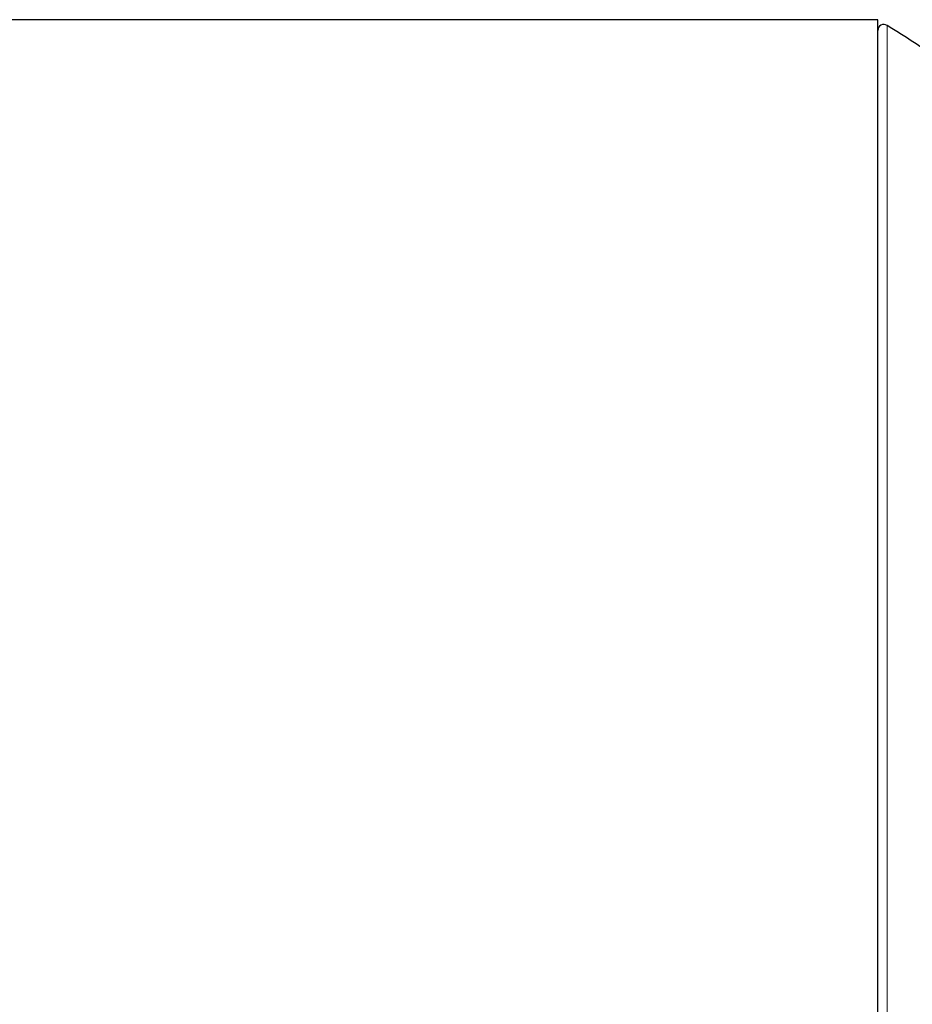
# Model space of a CAD drawing. Header units: millimetres. Extents: x 8 to 698, y 12 to 624.
# Tile 27 of 53: x 366 to 388, y 451 to 476. Entities that reach past the tile are written whole.
import ezdxf

# ---------------------------------------------------------------- set-up
doc = ezdxf.new("R2010")
doc.units = ezdxf.units.MM

msp = doc.modelspace()

# ---------------------------------------------------------------- linework, layer by layer
at = {"color": 7, "linetype": 'Continuous', "lineweight": 30}
for p, q in [((387.35, 475.657), (363.126, 475.657)), ((387.35, 427.157), (387.35, 475.657))]:
    msp.add_line(p, q, dxfattribs=at)
at = {"color": 8, "linetype": 'Continuous', "lineweight": 0}
msp.add_line((387.579, 475.517), (387.579, 427.403), dxfattribs=at)
at = {"color": 7, "linetype": 'Continuous', "lineweight": 30}
for centre, radius, start, end in [((387.5, 475.389), 0.15, 58.2338, 180), ((372.65, 451.407), 28.358, 53.668, 58.2338)]:
    msp.add_arc(centre, radius, start, end, dxfattribs=at)

doc.saveas('drawing.dxf')
